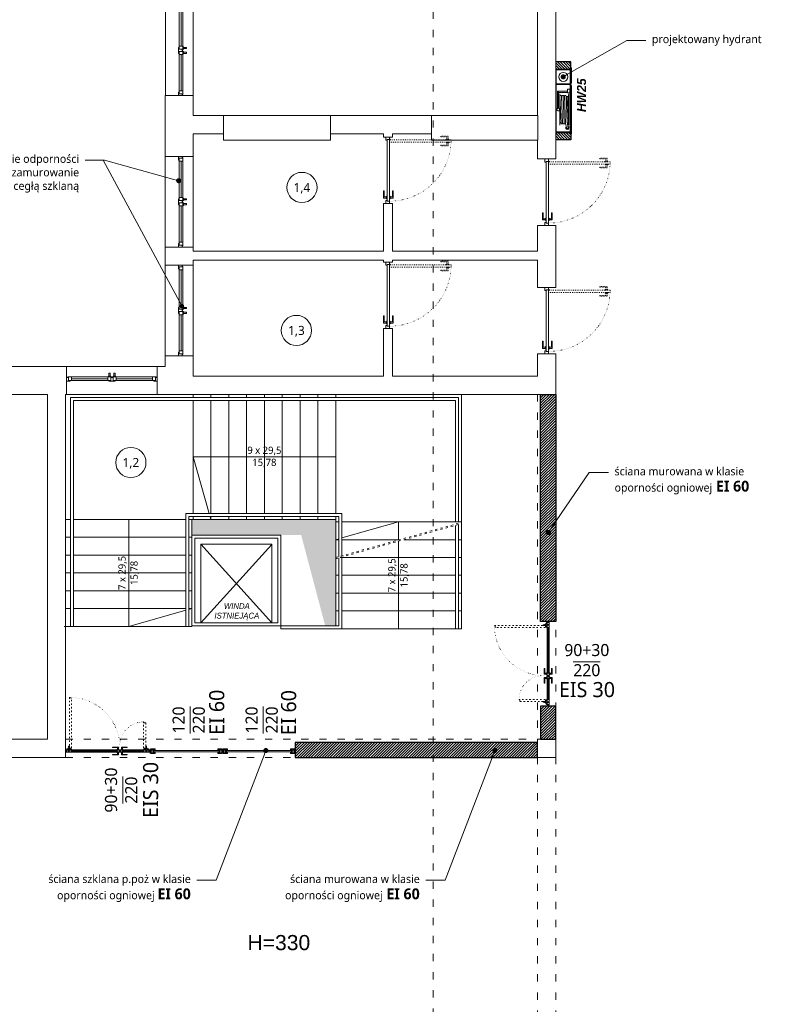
# Model space of a CAD drawing. Header units: millimetres. Extents: x -221 to 149158, y -114258 to 0.
# Tile 113 of 219: x 99001 to 100261, y -65350 to -63720. Entities that reach past the tile are written whole.
import ezdxf
from ezdxf import colors
from ezdxf.entities.mleader import LeaderData, LeaderLine
from ezdxf.enums import TextEntityAlignment as Align
from ezdxf.math import Vec2, Vec3

# ---------------------------------------------------------------- set-up
doc = ezdxf.new("R2010")
doc.units = ezdxf.units.MM
doc.linetypes.add('ACAD_ISO03W100', pattern=[30, 12, -18])
doc.linetypes.add('ACAD_ISO07W100', pattern=[3, 0, -3])
doc.layers.get('0').update_dxf_attribs({"lineweight": 0})
for name, color, linetype, lineweight, true_color in [('A-instalacje.ART', 7, 'Continuous', 30, 0xd60000), ('A-opis.ART', 7, 'Continuous', 0, 0x000000), ('A-przekrycieram.ART', 7, 'Continuous', 0, 0xffffff), ('A-wyposażenie.ART', 7, 'Continuous', 0, 0x000000), ('instalacje_arch', 7, 'Continuous', 30, 0xd60000), ('wypełnienie 2', 7, 'Continuous', 0, 0x363636)]:
    doc.layers.add(name, color=color, linetype=linetype, lineweight=lineweight, true_color=true_color)
for name, color, linetype, lineweight in [('A-stolarka.ART', 250, 'Continuous', 5), ('opis..KF', 250, 'Continuous', 15), ('stolarka_arch', 250, 'Continuous', 5), ('wyp dach..KF', 250, 'Continuous', 0), ('ściana pro..KF', 222, 'Continuous', 30), ('ściany ist..KF', 61, 'Continuous', 5)]:
    doc.layers.add(name, color=color, linetype=linetype, lineweight=lineweight)
doc.styles.add('ARCH', font='segoeuil.ttf')
doc.styles.get("Standard").update_dxf_attribs({"font": 'arial.ttf'})

# ---------------------------------------------------------------- blocks, each defined once
blk = doc.blocks.new('*U985')
at = {"layer": 'stolarka_arch', "lineweight": 0}
blk.add_lwpolyline([(0, 0), (150, 0), (150, -46), (0, -46)], close=True, dxfattribs=at)
at = {"layer": 'stolarka_arch'}
for points in [[(0, -22), (6, -22), (6, -23), (3, -23), (3, -28), (0, -28)], [(3, -23), (8, -23), (8, -29), (2, -29), (2, -28), (3, -28)], [(8, -26), (68, -26), (68, -23), (8, -23)], [(8, -26), (68, -26), (68, -29), (8, -29)], [(73, -23), (68, -23), (68, -29), (74, -29), (74, -28), (73, -28)], [(73, -30), (69, -30), (69, -29), (73, -29)], [(70, -22), (80, -22), (80, -23), (77, -23), (77, -28), (73, -28), (73, -23), (70, -23)], [(72, -35), (70, -35), (70, -30), (72, -30)], [(77, -23), (82, -23), (82, -29), (76, -29), (76, -28), (77, -28)], [(81, -30), (77, -30), (77, -29), (81, -29)], [(80, -35), (78, -35), (78, -30), (80, -30)], [(142, -26), (82, -26), (82, -23), (142, -23)], [(142, -26), (82, -26), (82, -29), (142, -29)], [(147, -23), (142, -23), (142, -29), (148, -29), (148, -28), (147, -28)], [(150, -22), (144, -22), (144, -23), (147, -23), (147, -28), (150, -28)]]:
    blk.add_lwpolyline(points, close=True, dxfattribs=at)
blk = doc.blocks.new('*U650')
at = {"layer": 'stolarka_arch', "linetype": 'ACAD_ISO03W100', "lineweight": 0, "ltscale": 0.1}
for points in [[(3.5, 98), (3.5, 94), (4.5, 94), (4.5, 98)], [(4.5, 102), (4.5, 0), (8.5, 0), (8.5, 102)], [(9.5, 98), (9.5, 94), (8.5, 94), (8.5, 98)], [(3.5, 97), (-1.5, 97), (-1.5, 85), (-0.5, 85), (-0.5, 95), (3.5, 95)], [(9.5, 97), (14.5, 97), (14.5, 85), (13.5, 85), (13.5, 95), (9.5, 95)]]:
    blk.add_lwpolyline(points, close=True, dxfattribs=at)
at = {"layer": 'stolarka_arch'}
for points in [[(5, -4), (5, -6), (0, -6), (0, 0), (4, 0), (4, -4), (5, -4)], [(106, 0), (4, 0), (4, -4), (106, -4)], [(101, 1), (101, 6), (89, 6), (89, 5), (99, 5), (99, 1)], [(102, 1), (98, 1), (98, 0), (102, 0)], [(105, -4), (105, -6), (110, -6), (110, 0), (106, 0), (106, -4), (105, -4)], [(101, -5), (101, -10), (89, -10), (89, -9), (99, -9), (99, -5)], [(102, -5), (98, -5), (98, -4), (102, -4)]]:
    blk.add_lwpolyline(points, close=True, dxfattribs=at)
blk.add_circle((4, 0.5), 0.5, dxfattribs=at)
at = {"layer": 'stolarka_arch', "linetype": 'ACAD_ISO07W100', "lineweight": 0, "ltscale": 0.5}
blk.add_arc((4, 0), 102, 0, 89.6506, dxfattribs=at)
blk = doc.blocks.new('*U1026')
at = {"layer": 'stolarka_arch', "lineweight": 0}
blk.add_lwpolyline([(0, 0), (150, 0), (150, -45.9), (0, -45.9)], close=True, dxfattribs=at)
at = {"layer": 'stolarka_arch'}
for points in [[(0, -22), (6, -22), (6, -23), (3, -23), (3, -28), (0, -28)], [(3, -23), (8, -23), (8, -29), (2, -29), (2, -28), (3, -28)], [(8, -26), (68, -26), (68, -23), (8, -23)], [(8, -26), (68, -26), (68, -29), (8, -29)], [(73, -23), (68, -23), (68, -29), (74, -29), (74, -28), (73, -28)], [(73, -30), (69, -30), (69, -29), (73, -29)], [(70, -22), (80, -22), (80, -23), (77, -23), (77, -28), (73, -28), (73, -23), (70, -23)], [(72, -35), (70, -35), (70, -30), (72, -30)], [(77, -23), (82, -23), (82, -29), (76, -29), (76, -28), (77, -28)], [(81, -30), (77, -30), (77, -29), (81, -29)], [(80, -35), (78, -35), (78, -30), (80, -30)], [(142, -26), (82, -26), (82, -23), (142, -23)], [(142, -26), (82, -26), (82, -29), (142, -29)], [(147, -23), (142, -23), (142, -29), (148, -29), (148, -28), (147, -28)], [(150, -22), (144, -22), (144, -23), (147, -23), (147, -28), (150, -28)]]:
    blk.add_lwpolyline(points, close=True, dxfattribs=at)
blk = doc.blocks.new('nr pom')
at = {"layer": 'opis..KF', "lineweight": 20}
blk.add_circle((0, 0), 25, dxfattribs=at)
at = {"layer": 'opis..KF', "style": 'ARCH'}
blk.add_attdef('00', text='', height=15, dxfattribs=at).set_placement((0, 0), align=Align.MIDDLE_CENTER)
blk = doc.blocks.new('*U1228')
at = {"layer": 'instalacje_arch', "color": 41, "linetype": 'ACAD_ISO03W100', "lineweight": 9, "true_color": 0xf4ee51}
blk.add_line((0, -4093.7), (0, -145), dxfattribs=at)
at = {"layer": 'instalacje_arch', "color": 41, "true_color": 0xf4ee51, "style": 'ARCH'}
for tag, p in [('P1', (0, 0)), ('P2', (0, -4238.7))]:
    blk.add_attdef(tag, text='', height=20, rotation=180, dxfattribs=at).set_placement(p, align=Align.MIDDLE_CENTER)
blk = doc.blocks.new('*U1674')
at = {"layer": 'A-przekrycieram.ART'}
h = blk.add_hatch(color=256, dxfattribs=at)
h.dxf.hatch_style = 1
h.paths.add_polyline_path([(0, 4200), (5940, 4200), (5940, 0), (0, 0)])
h.paths.add_polyline_path([(200, 4100), (5840, 4100), (5840, 100), (200, 100)], flags=16)
blk = doc.blocks.new('_Dot')
at = {"color": 0, "linetype": 'ByBlock', "lineweight": -2}
blk.add_line((-0.5, 0), (-1, 0), dxfattribs=at)
at = {"color": 0, "linetype": 'ByBlock', "const_width": 0.5}
blk.add_lwpolyline([(-0.25, 0, 1), (0.25, 0, 1)], format="xyb", close=True, dxfattribs=at)
blk = doc.blocks.new('*U1668')
at = {"layer": 'A-stolarka.ART'}
for p, q in [((0, -4.5), (0, 0)), ((175, -4.5), (175, 0)), ((106.1, -1.6), (14.1, -1.6)), ((160.9, -1.6), (119.9, -1.6))]:
    blk.add_line(p, q, dxfattribs=at)
at = {"layer": 'A-stolarka.ART', "lineweight": 0}
for p, q in [((105.1, -4.5), (15.1, -4.5)), ((15.3, 0), (104.8, 0)), ((159.9, -4.5), (120.9, -4.5)), ((121.2, 0), (159.7, 0))]:
    blk.add_line(p, q, dxfattribs=at)
at = {"layer": 'A-stolarka.ART', "color": 250, "linetype": 'ACAD_ISO03W100', "lineweight": 0, "ltscale": 0.25, "true_color": 0x323232}
for points in [[(12.5, 107.8), (11.7, 107.8), (11.7, 108.7), (11.5, 108.7), (11.5, 108.3), (8.2, 108.3), (8.2, 108.8), (8.5, 108.8), (8.5, 109), (8.2, 109), (8.2, 109.6), (8.5, 109.6), (8.5, 109.8), (8, 109.8), (8, 1.9), (8.5, 1.9), (8.5, 2.1), (8.2, 2.1), (8.2, 2.8), (8.5, 2.8), (8.5, 3), (8.2, 3), (8.2, 3.5), (11.5, 3.5), (11.5, 3.1), (11.7, 3.1), (11.7, 4), (12.5, 4)], [(167, 56.3), (167, 1.9), (166.5, 1.9), (166.5, 2.1), (166.8, 2.1), (166.8, 2.8), (166.5, 2.8), (166.5, 3), (166.8, 3), (166.8, 3.5), (163.5, 3.5), (163.5, 3.1), (163.3, 3.1), (163.3, 4), (162.5, 4), (162.5, 58.4), (163, 58.4), (163, 58.2), (162.7, 58.2), (162.7, 57.6), (163, 57.6), (163, 57.4), (162.7, 57.4), (162.7, 56.8), (166, 56.8), (166, 57.2), (166.2, 57.2), (166.2, 56.3)]]:
    blk.add_lwpolyline(points, close=True, dxfattribs=at)
at = {"layer": 'A-stolarka.ART'}
for points in [[(6.5, -0.8), (5.6, -0.8), (5.6, 0), (1, 0), (1, -0.2), (1.5, -0.2), (1.5, -2), (1, -2), (1, -2.6), (1.5, -2.6), (1.5, -4.3), (1, -4.3), (1, -4.5), (7.6, -4.5), (7.6, -4), (7.4, -4), (7.4, -4.3), (6.8, -4.3), (6.8, -4), (6.6, -4), (6.6, -4.3), (6.1, -4.3), (6.1, -1), (6.5, -1)], [(15.3, 0), (6, 0), (6, -0.5), (6.2, -0.5), (6.2, -0.2), (6.8, -0.2), (6.8, -0.5), (7.1, -0.5), (7.1, -0.2), (7.6, -0.2), (7.6, -3.5), (7.2, -3.5), (7.2, -3.7), (8.1, -3.7), (8.1, -4.5), (13.2, -4.5), (13.2, -4.3), (12.8, -4.3), (12.8, -2.6), (13.2, -2.6), (13.2, -2), (12.8, -2), (12.8, -0.2), (14.3, -0.2), (14.3, -0.5), (14.5, -0.5), (14.5, -0.2), (15.1, -0.2), (15.1, -0.5), (15.3, -0.5)], [(104.8, 0), (114.1, 0), (114.1, -0.5), (113.9, -0.5), (113.9, -0.2), (113.3, -0.2), (113.3, -0.5), (113.1, -0.5), (113.1, -0.2), (112.5, -0.2), (112.5, -3.5), (112.9, -3.5), (112.9, -3.7), (112, -3.7), (112, -4.5), (106.9, -4.5), (106.9, -4.3), (107.4, -4.3), (107.4, -2.6), (106.9, -2.6), (106.9, -2), (107.4, -2), (107.4, -0.2), (105.8, -0.2), (105.8, -0.5), (105.6, -0.5), (105.6, -0.2), (105, -0.2), (105, -0.5), (104.8, -0.5)], [(121.2, 0), (121.2, -0.5), (121, -0.5), (121, -0.2), (120.4, -0.2), (120.4, -0.5), (120.2, -0.5), (120.2, -0.2), (118.6, -0.2), (118.6, -2), (119.1, -2), (119.1, -2.6), (118.6, -2.6), (118.6, -4.3), (119.1, -4.3), (119.1, -4.5), (112.5, -4.5), (112.5, -4), (112.7, -4), (112.7, -4.3), (113.3, -4.3), (113.3, -4), (113.5, -4), (113.5, -4.3), (114.1, -4.3), (114.1, -1), (113.7, -1), (113.7, -0.8), (114.6, -0.8), (114.6, 0)], [(159.7, 0), (168.9, 0), (168.9, -0.5), (168.8, -0.5), (168.8, -0.2), (168.1, -0.2), (168.1, -0.5), (167.9, -0.5), (167.9, -0.2), (167.4, -0.2), (167.4, -3.5), (167.8, -3.5), (167.8, -3.7), (166.9, -3.7), (166.9, -4.5), (161.8, -4.5), (161.8, -4.3), (162.2, -4.3), (162.2, -2.6), (161.8, -2.6), (161.8, -2), (162.2, -2), (162.2, -0.2), (160.7, -0.2), (160.7, -0.5), (160.5, -0.5), (160.5, -0.2), (159.9, -0.2), (159.9, -0.5), (159.7, -0.5)], [(168.5, -0.8), (169.4, -0.8), (169.4, 0), (174, 0), (174, -0.2), (173.5, -0.2), (173.5, -2), (174, -2), (174, -2.6), (173.5, -2.6), (173.5, -4.3), (174, -4.3), (174, -4.5), (167.4, -4.5), (167.4, -4), (167.6, -4), (167.6, -4.3), (168.1, -4.3), (168.1, -4), (168.4, -4), (168.4, -4.3), (168.9, -4.3), (168.9, -1), (168.5, -1)], [(5.9, -1), (5.4, -1), (5.4, -0.2), (1.7, -0.2), (1.7, -2.2), (1.2, -2.2), (1.2, -2.4), (1.7, -2.4), (1.7, -4.3), (5.9, -4.3)], [(12.6, -0.2), (7.8, -0.2), (7.8, -3.5), (8.3, -3.5), (8.3, -4.3), (12.6, -4.3), (12.6, -2.4), (13.1, -2.4), (13.1, -2.2), (12.6, -2.2)], [(13, -4.3), (13.2, -4.3), (13.2, -4.5), (15.1, -4.5), (15.1, -2.6), (13, -2.6), (13, -2.8), (14.9, -2.8), (14.9, -4.3), (13.4, -4.3), (13.4, -4.1), (13, -4.1)], [(106.1, -0.8), (14.1, -0.8), (14.1, -2.3), (106.1, -2.3)], [(107.1, -4.3), (106.9, -4.3), (106.9, -4.5), (105.1, -4.5), (105.1, -2.6), (107.1, -2.6), (107.1, -2.8), (105.3, -2.8), (105.3, -4.3), (106.7, -4.3), (106.7, -4.1), (107.1, -4.1)], [(107.6, -0.2), (112.3, -0.2), (112.3, -3.5), (111.8, -3.5), (111.8, -4.3), (107.6, -4.3), (107.6, -2.4), (107.1, -2.4), (107.1, -2.2), (107.6, -2.2)], [(114.3, -1), (114.8, -1), (114.8, -0.2), (118.4, -0.2), (118.4, -2.2), (118.9, -2.2), (118.9, -2.4), (118.4, -2.4), (118.4, -4.3), (114.3, -4.3)], [(118.9, -4.3), (119.1, -4.3), (119.1, -4.5), (120.9, -4.5), (120.9, -2.6), (118.9, -2.6), (118.9, -2.8), (120.8, -2.8), (120.8, -4.3), (119.3, -4.3), (119.3, -4.1), (118.9, -4.1)], [(160.9, -0.8), (119.9, -0.8), (119.9, -2.3), (160.9, -2.3)], [(162, -4.3), (161.8, -4.3), (161.8, -4.5), (159.9, -4.5), (159.9, -2.6), (162, -2.6), (162, -2.8), (160.1, -2.8), (160.1, -4.3), (161.6, -4.3), (161.6, -4.1), (162, -4.1)], [(162.4, -0.2), (167.2, -0.2), (167.2, -3.5), (166.7, -3.5), (166.7, -4.3), (162.4, -4.3), (162.4, -2.4), (161.9, -2.4), (161.9, -2.2), (162.4, -2.2)], [(169.1, -1), (169.6, -1), (169.6, -0.2), (173.3, -0.2), (173.3, -2.2), (173.8, -2.2), (173.8, -2.4), (173.3, -2.4), (173.3, -4.3), (169.1, -4.3)]]:
    blk.add_lwpolyline(points, close=True, dxfattribs=at)
at = {"layer": 'A-stolarka.ART', "lineweight": 0}
for points in [[(5.9, 0.5), (5.1, 0.5, 0.43839), (4.8, 0.3), (4.8, 0), (2.3, 0), (2.3, 0.9, -0.320305), (3, 1.9), (4.6, 2.5)], [(7.5, 2.5), (11.2, 1.8, -0.364335), (12, 0.8), (12, 0), (8.5, 0), (8.5, 0.4, 0.43839), (8.3, 0.6), (6.2, 0.5)], [(167.5, 2.5), (163.8, 1.8, 0.364335), (163, 0.8), (163, 0), (166.5, 0), (166.5, 0.4, -0.43839), (166.7, 0.6), (168.8, 0.5)], [(169.1, 0.5), (169.9, 0.5, -0.43839), (170.2, 0.3), (170.2, 0), (172.7, 0), (172.7, 0.9, 0.320305), (172, 1.9), (170.4, 2.5)]]:
    blk.add_lwpolyline(points, format="xyb", dxfattribs=at)
at = {"layer": 'A-stolarka.ART', "color": 250, "linetype": 'ACAD_ISO03W100', "lineweight": 0, "ltscale": 0.25, "true_color": 0x323232}
for points in [[(5.5, 3.4), (6.2, 7.1, -0.364335), (7.2, 7.9), (8, 7.9), (8, 4.4), (7.6, 4.4, 0.43839), (7.4, 4.2), (7.5, 2.1)], [(169.5, 3.4), (168.8, 7.1, 0.364335), (167.8, 7.9), (167, 7.9), (167, 4.4), (167.4, 4.4, -0.43839), (167.6, 4.2), (167.5, 2.1)]]:
    blk.add_lwpolyline(points, format="xyb", dxfattribs=at)
at = {"layer": 'A-stolarka.ART', "lineweight": 0}
for points in [[(110, 1), (110, 6), (98, 6), (98, 5), (108, 5), (108, 1)], [(111, 1), (107, 1), (107, 0), (111, 0)], [(115.6, 1), (119.6, 1), (119.6, 0), (115.6, 0)], [(116.6, 1), (116.6, 6), (128.6, 6), (128.6, 5), (118.6, 5), (118.6, 1)], [(110, -5.5), (110, -10.5), (98, -10.5), (98, -9.5), (108, -9.5), (108, -5.5)], [(111, -5.5), (107, -5.5), (107, -4.5), (111, -4.5)], [(115.6, -5.5), (119.6, -5.5), (119.6, -4.5), (115.6, -4.5)], [(116.6, -5.5), (116.6, -10.5), (128.6, -10.5), (128.6, -9.5), (118.6, -9.5), (118.6, -5.5)]]:
    blk.add_lwpolyline(points, close=True, dxfattribs=at)
for centre in [(6, 1.9), (168.9, 1.9)]:
    blk.add_circle(centre, 1.5, dxfattribs=at)
at = {"layer": 'A-stolarka.ART', "color": 250, "linetype": 'ACAD_ISO07W100', "lineweight": 0, "true_color": 0x323232}
for centre, radius, start, end in [((8, 4.5), 105.3, 0, 90), ((162.5, 9.2), 49.2, 90, 180)]:
    blk.add_arc(centre, radius, start, end, dxfattribs=at)
blk = doc.blocks.new('*U1669')
at = {"layer": 'A-stolarka.ART'}
for p, q in [((0, 0), (0, 8)), ((120, 0), (120, 8))]:
    blk.add_line(p, q, dxfattribs=at)
for points in [[(1.7, 5.5), (1.7, 5.7), (4.8, 5.7), (4.8, 5.5), (5, 5.5), (5, 5.7), (5.5, 5.7), (5.5, 5.9), (5, 5.9), (5, 7.8), (5.5, 7.8), (5.5, 8), (1, 8), (1, 7.8), (1.5, 7.8), (1.5, 5.9), (1, 5.9), (1, 5.7), (1.5, 5.7), (1.5, 5.5)], [(1.7, 2.5), (1.7, 2.3), (4.8, 2.3), (4.8, 2.5), (5, 2.5), (5, 2.3), (5.5, 2.3), (5.5, 2.1), (5, 2.1), (5, 0.2), (5.5, 0.2), (5.5, 0), (1, 0), (1, 0.2), (1.5, 0.2), (1.5, 2.1), (1, 2.1), (1, 2.3), (1.5, 2.3), (1.5, 2.5)], [(1.9, 5.7), (1.9, 5.3), (1.7, 5.3), (1.7, 2.7), (1.9, 2.7), (1.9, 2.3), (1.7, 2.3), (1.7, 2.5), (1.5, 2.5), (1.5, 5.5), (1.7, 5.5), (1.7, 5.7)], [(1.7, 5.9), (4.8, 5.9), (4.8, 7.8), (1.7, 7.8)], [(1.7, 2.1), (4.8, 2.1), (4.8, 0.2), (1.7, 0.2)], [(4.6, 5.7), (4.6, 5.3), (4.8, 5.3), (4.8, 2.7), (4.6, 2.7), (4.6, 2.3), (4.8, 2.3), (4.8, 2.5), (5, 2.5), (5, 5.5), (4.8, 5.5), (4.8, 5.7)], [(5, 6.1), (5, 5.9), (7, 5.9), (7, 5.5), (8, 5.5), (8, 8), (5.5, 8), (5.5, 7.7), (5, 7.7), (5, 7.5), (5.7, 7.5), (5.7, 7.8), (7.8, 7.8), (7.8, 5.7), (7.2, 5.7), (7.2, 6.1)], [(5, 1.9), (5, 2.1), (7, 2.1), (7, 2.5), (8, 2.5), (8, 0), (5.5, 0), (5.5, 0.3), (5, 0.3), (5, 0.5), (5.7, 0.5), (5.7, 0.2), (7.8, 0.2), (7.8, 2.3), (7.2, 2.3), (7.2, 1.9)], [(6, 5), (114, 5), (114, 3), (6, 3)], [(115, 6.1), (115, 5.9), (113, 5.9), (113, 5.5), (112, 5.5), (112, 8), (114.5, 8), (114.5, 7.7), (115, 7.7), (115, 7.5), (114.3, 7.5), (114.3, 7.8), (112.2, 7.8), (112.2, 5.7), (112.8, 5.7), (112.8, 6.1)], [(115, 1.9), (115, 2.1), (113, 2.1), (113, 2.5), (112, 2.5), (112, 0), (114.5, 0), (114.5, 0.3), (115, 0.3), (115, 0.5), (114.3, 0.5), (114.3, 0.2), (112.2, 0.2), (112.2, 2.3), (112.8, 2.3), (112.8, 1.9)], [(118.3, 5.5), (118.3, 5.7), (115.2, 5.7), (115.2, 5.5), (115, 5.5), (115, 5.7), (114.5, 5.7), (114.5, 5.9), (115, 5.9), (115, 7.8), (114.5, 7.8), (114.5, 8), (119, 8), (119, 7.8), (118.5, 7.8), (118.5, 5.9), (119, 5.9), (119, 5.7), (118.5, 5.7), (118.5, 5.5)], [(118.3, 2.5), (118.3, 2.3), (115.2, 2.3), (115.2, 2.5), (115, 2.5), (115, 2.3), (114.5, 2.3), (114.5, 2.1), (115, 2.1), (115, 0.2), (114.5, 0.2), (114.5, 0), (119, 0), (119, 0.2), (118.5, 0.2), (118.5, 2.1), (119, 2.1), (119, 2.3), (118.5, 2.3), (118.5, 2.5)], [(115.4, 5.7), (115.4, 5.3), (115.2, 5.3), (115.2, 2.7), (115.4, 2.7), (115.4, 2.3), (115.2, 2.3), (115.2, 2.5), (115, 2.5), (115, 5.5), (115.2, 5.5), (115.2, 5.7)], [(118.3, 5.9), (115.2, 5.9), (115.2, 7.8), (118.3, 7.8)], [(118.3, 2.1), (115.2, 2.1), (115.2, 0.2), (118.3, 0.2)], [(118.1, 5.7), (118.1, 5.3), (118.3, 5.3), (118.3, 2.7), (118.1, 2.7), (118.1, 2.3), (118.3, 2.3), (118.3, 2.5), (118.5, 2.5), (118.5, 5.5), (118.3, 5.5), (118.3, 5.7)]]:
    blk.add_lwpolyline(points, close=True, dxfattribs=at)
blk = doc.blocks.new('*U1701')
at = {"layer": 'A-wyposażenie.ART'}
h = blk.add_hatch(color=160, dxfattribs=at)
h.dxf.hatch_style = 1
h.paths.add_polyline_path([(107, 0), (27, 0), (27, 1), (107, 1)])
h.paths.add_polyline_path([(-2, 0), (23, 0), (23, 1), (-2, 1)])
h.paths.add_polyline_path([(25.5, -24), (104, -24), (104, -1), (25.5, -1)], flags=16)
h.paths.add_polyline_path([(24.5, -1), (1, -1), (1, -24), (24.5, -24)], flags=16)
h.paths.add_polyline_path([(0, -25), (105, -25), (105, 0), (0, 0)])
at = {"layer": 'A-wyposażenie.ART', "color": 160}
for p, q in [((39.5, -1.5), (33.2, -1.5)), ((33.2, -1.5), (33.2, -5.5)), ((39.5, -5.5), (33.2, -5.5)), ((36.5, -22.1), (36.5, -5.5)), ((36.5, -22.1), (36.5, -5.5)), ((38.5, -20.1), (38.5, -5.5)), ((39.5, -1.5), (39.5, -5.5)), ((41.9, -3.6), (41.1, -3.1)), ((92.9, -3.1), (41.1, -3.1)), ((88.4, -3.6), (42, -3.6)), ((87.5, -6.2), (44.7, -7.9)), ((89.3, -8.6), (44.7, -10.4)), ((89.3, -11.1), (44.7, -12.9)), ((89.3, -13.6), (44.7, -15.4)), ((89.4, -16.1), (44.7, -17.9)), ((87.5, -3.6), (46.4, -6.1)), ((76.2, -3.6), (92, -3.6)), ((97.2, -4.4), (87.7, -6.2)), ((97.2, -6.9), (89.3, -8.6)), ((92.1, -3.6), (92.9, -3.1)), ((36.5, -22.1), (38.5, -20.1)), ((36.5, -22.1), (65, -22.1)), ((38.5, -20.1), (65, -20.1)), ((41.9, -18), (41.1, -18.4)), ((41.1, -18.4), (92.9, -18.4)), ((67, -17.9), (42, -17.9)), ((65, -18.5), (67, -18.5)), ((65, -18.5), (67, -18.5)), ((65, -18.9), (65, -20)), ((65, -20), (65, -20)), ((67, -17.9), (92, -17.9)), ((69, -18.5), (67, -18.5)), ((68.6, -18.5), (69, -18.5)), ((69, -18.9), (69, -20)), ((92.1, -18), (92.9, -18.4))]:
    blk.add_line(p, q, dxfattribs=at)
for points in [[(-2, 0), (23, 0), (23, 1), (-2, 1)], [(0, -25), (105, -25), (105, 0), (0, 0)], [(107, 0), (27, 0), (27, 1), (107, 1)], [(24.5, -1), (1, -1), (1, -24), (24.5, -24)], [(25.5, -24), (104, -24), (104, -1), (25.5, -1)]]:
    blk.add_lwpolyline(points, close=True, dxfattribs=at)
blk.add_circle((12.8, -12.5), 7.5, dxfattribs=at)
for centre, radius, start, end in [((42, -3.3), 0.3, 240, 270), ((44.7, -9.2), 1.25, 90, 270), ((44.7, -11.7), 1.25, 90, 270), ((44.7, -14.2), 1.25, 90, 270), ((44.7, -16.7), 1.25, 90, 270), ((46.4, -4.9), 1.25, 90, 270), ((46.4, -7.4), 1.25, 90, 204.8611), ((87.4, -4.9), 1.29, 271.7747, 88.3577), ((87.6, -16.6), 1.25, 270, 23.103), ((89.3, -9.9), 1.25, 270, 90), ((89.3, -12.4), 1.25, 270, 90), ((89.3, -14.9), 1.25, 270, 90), ((92, -3.3), 0.3, 270, 300), ((97.2, -5.7), 2.7, 221.3769, 160.9252), ((97.2, -5.7), 1.25, 270, 110.7696), ((42, -18.2), 0.3, 90, 120), ((67, -21.1), 2.25, 150.1519, 29.8481), ((65, -18.6), 0.16, 90, 247.3402), ((64.9, -18.9), 0.1, 0, 67.3402), ((69, -18.6), 0.16, 292.6598, 90), ((69.1, -18.9), 0.1, 112.6598, 180), ((92, -18.2), 0.3, 60, 90)]:
    blk.add_arc(centre, radius, start, end, dxfattribs=at)

msp = doc.modelspace()

# ---------------------------------------------------------------- hatches: boundary and pattern name
at = {"layer": 'wyp dach..KF', "lineweight": 5, "true_color": 0xc8c8c8}
h = msp.add_hatch(color=9, dxfattribs=at)
h.dxf.hatch_style = 1
h.paths.add_polyline_path([(99285.87, -64546.99), (99523.87, -64546.99), (99523.87, -64722.99), (99506.55, -64722.99), (99466.82, -64572.99), (99285.99, -64572.99), (99285.99, -64546.99)])
at = {"layer": 'wypełnienie 2', "linetype": 'ByBlock'}
h = msp.add_hatch(dxfattribs=at)
h.set_pattern_fill('ANSI31', color=256, angle=90)
h.set_pattern_definition([(135, (34946.9593, -162254.62), (-2.24506403, -2.24506403), [])])
h.paths.add_polyline_path([(99887.95, -63789.49), (99887.95, -63801.49), (99912.95, -63801.49), (99912.95, -63789.49)])
h.paths.add_polyline_path([(99887.95, -63906.49), (99887.95, -63918.49), (99912.95, -63918.49), (99912.95, -63906.49)])
h = msp.add_hatch(dxfattribs=at)
h.set_pattern_fill('ANSI31', color=256)
h.paths.add_polyline_path([(99887.95, -64339.99), (99862.95, -64339.99), (99862.95, -64715.99), (99887.95, -64715.99)])
h.paths.add_polyline_path([(99887.95, -64855.99), (99862.95, -64855.99), (99862.95, -64910.99), (99887.95, -64910.99)])
h = msp.add_hatch(dxfattribs=at)
h.set_pattern_fill('ANSI31', color=256)
h.paths.add_polyline_path([(99456.82, -64940.99), (99857.95, -64940.99), (99857.95, -64915.99), (99456.82, -64915.99)])

# ---------------------------------------------------------------- linework, layer by layer
for p, q in [((99731.95, -64727.99), (99731.95, -64339.99)), ((99275.87, -64546.99), (99275.87, -64723.99)), ((99280.87, -64723.99), (99280.87, -64546.99)), ((99300.99, -64588.1), (99417.99, -64717.89)), ((99300.99, -64717.89), (99417.99, -64588.3)), ((99432.99, -64722.99), (99528.87, -64722.99)), ((99432.99, -64722.99), (99432.99, -64727.99)), ((99432.99, -64727.99), (99528.87, -64727.99))]:
    msp.add_line(p, q)
at = {"linetype": 'ACAD_ISO03W100'}
for p, q in [((99857.95, -64339.99), (99857.95, -65461.99)), ((99887.95, -64339.99), (99887.95, -65461.99)), ((99076.95, -64910.99), (99856.95, -64910.99)), ((99076.95, -64940.99), (99856.95, -64940.99))]:
    msp.add_line(p, q, dxfattribs=at)
at = {"linetype": 'ACAD_ISO03W100', "ltscale": 0.3}
for p, q in [((99523.87, -64609.99), (99731.95, -64551.99)), ((99523.87, -64611.99), (99731.95, -64553.99))]:
    msp.add_line(p, q, dxfattribs=at)
for points in [[(99721.95, -64550.99), (99726.95, -64550.99), (99726.95, -64344.99), (99084.87, -64344.99), (99084.87, -64723.99), (99089.87, -64723.99), (99089.87, -64349.99), (99721.95, -64349.99), (99721.95, -64550.99)], [(99084.87, -64546.99), (99076.95, -64546.99)], [(99275.87, -64546.99), (99089.87, -64546.99)], [(99181.37, -64546.99), (99181.37, -64723.99), (99275.87, -64697.32)], [(99287.87, -64546.99), (99280.87, -64546.99)], [(99285.87, -64723.99), (99285.87, -64546.99)], [(99523.87, -64546.99), (99287.87, -64546.99)], [(99523.87, -64546.99), (99523.87, -64550.99)], [(99523.87, -64550.99), (99523.87, -64722.99)], [(99721.95, -64556.78), (99721.95, -64727.99)], [(99726.95, -64555.39), (99726.95, -64727.99)], [(99084.87, -64576.49), (99076.95, -64576.49)], [(99275.87, -64576.49), (99089.87, -64576.49)], [(99285.87, -64576.49), (99280.87, -64576.49)], [(99285.99, -64722.99), (99432.99, -64722.99), (99432.99, -64572.99), (99285.99, -64572.99), (99285.99, -64722.99)], [(99285.99, -64722.99), (99432.99, -64722.99), (99432.99, -64572.99), (99285.99, -64572.99), (99285.99, -64722.99)], [(99290.99, -64717.89), (99290.99, -64578.1), (99427.99, -64578.1), (99427.99, -64717.89)], [(99636.88, -64580.49), (99721.95, -64580.49)], [(99726.95, -64580.49), (99731.95, -64580.49)], [(99300.99, -64717.89), (99300.99, -64588.1), (99417.99, -64588.1), (99417.99, -64717.89)], [(99627.91, -64727.99), (99627.91, -64582.99)], [(99084.87, -64605.99), (99076.95, -64605.99)], [(99275.87, -64605.99), (99089.87, -64605.99)], [(99285.87, -64605.99), (99280.87, -64605.99)], [(99528.87, -64722.99), (99528.87, -64610.6)], [(99531.05, -64609.99), (99721.95, -64609.99)], [(99533.87, -64727.99), (99533.87, -64609.21)], [(99726.95, -64609.99), (99731.95, -64609.99)], [(99084.87, -64635.49), (99076.95, -64635.49)], [(99275.87, -64635.49), (99089.87, -64635.49)], [(99285.87, -64635.49), (99280.87, -64635.49)], [(99523.87, -64639.49), (99528.87, -64639.49)], [(99533.87, -64639.49), (99721.95, -64639.49)], [(99726.95, -64639.49), (99731.95, -64639.49)], [(99084.87, -64664.99), (99076.95, -64664.99)], [(99275.87, -64664.99), (99089.87, -64664.99)], [(99285.87, -64664.99), (99280.87, -64664.99)], [(99523.87, -64668.99), (99528.87, -64668.99)], [(99533.87, -64668.99), (99721.95, -64668.99)], [(99726.95, -64668.99), (99731.95, -64668.99)], [(99084.87, -64694.49), (99076.95, -64694.49)], [(99275.87, -64694.49), (99089.87, -64694.49)], [(99285.87, -64694.49), (99280.87, -64694.49)], [(99280.87, -64695.91), (99285.87, -64694.49)], [(99523.87, -64698.49), (99528.87, -64698.49)], [(99533.87, -64698.49), (99721.95, -64698.49)], [(99726.95, -64698.49), (99731.95, -64698.49)], [(99285.87, -64723.99), (99074.87, -64723.99)], [(99523.87, -64727.99), (99731.95, -64727.99)]]:
    msp.add_lwpolyline(points)
at = {"color": 252, "true_color": 0x919191}
for points in [[(99287.87, -64344.99), (99287.87, -64339.99)], [(99287.87, -64536.99), (99287.87, -64349.99)], [(99317.37, -64344.99), (99317.37, -64339.99)], [(99317.37, -64536.99), (99317.37, -64349.99)], [(99346.87, -64344.99), (99346.87, -64339.99)], [(99346.87, -64536.99), (99346.87, -64349.99)], [(99376.37, -64344.99), (99376.37, -64339.99)], [(99376.37, -64536.99), (99376.37, -64349.99)], [(99405.87, -64344.99), (99405.87, -64339.99)], [(99405.87, -64536.99), (99405.87, -64349.99)], [(99435.37, -64344.99), (99435.37, -64339.99)], [(99435.37, -64536.99), (99435.37, -64349.99)], [(99464.87, -64344.99), (99464.87, -64339.99)], [(99464.87, -64536.99), (99464.87, -64349.99)], [(99494.37, -64344.99), (99494.37, -64339.99)], [(99494.37, -64536.99), (99494.37, -64349.99)], [(99523.87, -64344.99), (99523.87, -64339.99)], [(99523.87, -64536.99), (99523.87, -64349.99)], [(99523.87, -64443.49), (99287.87, -64443.49), (99314.52, -64536.99)], [(99533.87, -64607.21), (99533.87, -64536.99), (99275.87, -64536.99), (99275.87, -64723.99)], [(99528.87, -64608.6), (99528.87, -64541.99), (99280.87, -64541.99), (99280.87, -64723.99)], [(99287.87, -64546.99), (99287.87, -64541.99)], [(99315.95, -64541.99), (99317.37, -64546.99)], [(99317.37, -64546.99), (99317.37, -64541.99)], [(99346.87, -64546.99), (99346.87, -64541.99)], [(99376.37, -64546.99), (99376.37, -64541.99)], [(99405.87, -64546.99), (99405.87, -64541.99)], [(99435.37, -64546.99), (99435.37, -64541.99)], [(99464.87, -64546.99), (99464.87, -64541.99)], [(99494.37, -64546.99), (99494.37, -64541.99)], [(99523.87, -64546.99), (99523.87, -64541.99)]]:
    msp.add_lwpolyline(points, dxfattribs=at)
at = {"color": 253, "true_color": 0xa6a6a6}
for points in [[(99523.87, -64550.99), (99528.87, -64550.99)], [(99533.87, -64550.99), (99731.95, -64550.99)], [(99627.91, -64580.99), (99627.91, -64550.99), (99533.87, -64577.66)], [(99528.87, -64579.08), (99523.87, -64580.49)], [(99523.87, -64580.49), (99528.87, -64580.49)], [(99533.87, -64580.49), (99629.71, -64580.49)]]:
    msp.add_lwpolyline(points, dxfattribs=at)
msp.add_lwpolyline([(99290.99, -64717.99), (99427.99, -64717.99), (99427.99, -64577.99), (99290.99, -64577.99)], close=True)
at = {"layer": 'A-stolarka.ART'}
for points in [[(99873.67, -64854.92), (99877.21, -64854.92), (99877.23, -64855.99), (99873.68, -64855.99)], [(99215.88, -64932.08), (99216.95, -64932.08), (99216.95, -64928.51), (99215.88, -64928.51)]]:
    msp.add_lwpolyline(points, close=True, dxfattribs=at)
at = {"layer": 'ściana pro..KF', "linetype": 'ByBlock'}
for points in [[(99887.95, -63801.49), (99912.95, -63801.49), (99912.95, -63789.49), (99887.95, -63789.49)], [(99887.95, -63906.49), (99912.95, -63906.49), (99912.95, -63918.49), (99887.95, -63918.49)], [(99887.95, -64339.99), (99887.95, -64715.99), (99862.95, -64715.99), (99862.95, -64339.99), (99887.95, -64339.99)]]:
    msp.add_lwpolyline(points, dxfattribs=at)
for points in [[(99862.95, -64910.99), (99887.95, -64910.99), (99887.95, -64855.99), (99862.95, -64855.99)], [(99456.82, -64940.99), (99857.95, -64940.99), (99857.95, -64915.99), (99456.82, -64915.99)]]:
    msp.add_lwpolyline(points, close=True, dxfattribs=at)
at = {"layer": 'ściany ist..KF', "linetype": 'ByBlock'}
msp.add_line((99288.01, -63878.49), (99858.45, -63878.49), dxfattribs=at)
for points in [[(99241.95, -63845.4), (99287.95, -63845.4), (99288.01, -63878.49), (99858.45, -63878.49), (99857.95, -63878.49), (99857.95, -63155.78)], [(99887.95, -63463.99), (99887.95, -63950.23), (99857.95, -63950.23), (99857.95, -63918.99), (99682.45, -63918.99), (99682.45, -63908.49), (99617.95, -63908.49), (99617.95, -63913.99), (99602.95, -63913.99), (99602.95, -63908.49), (99515.45, -63908.49), (99515.45, -63918.99), (99338.45, -63918.99), (99338.45, -63908.49), (99287.95, -63908.49), (99287.95, -63945.99), (99241.95, -63945.99), (99241.95, -63845.4)], [(99515.45, -63908.49), (99602.95, -63908.49), (99602.95, -63913.99), (99617.95, -63913.99), (99617.95, -63908.49), (99682.45, -63908.49)], [(99241.95, -64095.99), (99241.95, -64125.99), (99287.95, -64125.99), (99287.95, -64117.99), (99602.95, -64117.99), (99602.95, -64120.99), (99617.95, -64120.99), (99617.95, -64117.99), (99857.95, -64117.99), (99857.95, -64162.9), (99887.95, -64162.9), (99887.95, -64060.23), (99857.95, -64060.23), (99857.95, -64102.99), (99617.95, -64102.99), (99617.95, -64023.99), (99602.95, -64023.99), (99602.95, -64102.99), (99287.95, -64102.99), (99287.95, -64095.99), (99241.95, -64095.99)], [(99228.74, -64339.99), (99887.95, -64339.99), (99887.95, -64272.9), (99857.95, -64272.9), (99857.95, -64309.99), (99617.95, -64309.99), (99617.95, -64230.94), (99602.95, -64230.94), (99602.95, -64309.99), (99287.95, -64309.99), (99287.95, -64275.99), (99241.95, -64275.99), (99241.95, -64293.99), (99228.74, -64293.99), (99228.74, -64339.99)], [(99602.95, -64230.94), (99602.95, -64309.99)], [(99602.95, -64230.94), (99617.95, -64230.94)], [(99617.95, -64230.94), (99617.95, -64309.99)], [(98758.45, -64940.99), (99076.95, -64940.99), (99076.95, -64339.99), (99078.74, -64339.99), (99078.74, -64293.99), (98982.47, -64293.99), (98982.47, -64339.99), (99046.81, -64339.99), (99046.81, -64910.99), (98758.45, -64910.99), (98758.45, -64940.99)], [(99857.95, -64309.99), (99617.95, -64309.99)]]:
    msp.add_lwpolyline(points, dxfattribs=at)
for points in [[(99338.45, -63878.49), (99515.45, -63878.49), (99515.45, -63918.99), (99338.45, -63918.99)], [(99682.45, -63918.99), (99858.45, -63918.99), (99858.45, -63878.49), (99682.45, -63878.49)], [(99857.95, -64940.99), (99887.95, -64940.99), (99887.95, -64910.99), (99857.95, -64910.99)]]:
    msp.add_lwpolyline(points, close=True, dxfattribs=at)

# ---------------------------------------------------------------- block references
at = {"xscale": 2, "yscale": 2, "zscale": 2}
msp.add_blockref('*U1674', (93336.03, -67503.22), dxfattribs=at)
at = {"layer": 'A-instalacje.ART', "rotation": 270}
msp.add_blockref('*U1701', (99912.95, -63801.49), dxfattribs=at)
at = {"layer": 'A-stolarka.ART', "xscale": -0.7938810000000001, "yscale": 0.7938810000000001, "zscale": 0.7938810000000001, "rotation": 90}
msp.add_blockref('*U1668', (99873.67, -64715.99), dxfattribs=at)
at = {"layer": 'A-stolarka.ART', "xscale": 0.7938810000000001, "yscale": 0.7938810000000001, "zscale": 0.7938810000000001}
msp.add_blockref('*U1668', (99076.95, -64928.51), dxfattribs=at)
at = {"layer": 'A-stolarka.ART', "rotation": 180}
msp.add_blockref('*U1669', (99336.95, -64926.5), dxfattribs=at)
at = {"layer": 'A-stolarka.ART', "xscale": -1, "rotation": 180}
msp.add_blockref('*U1669', (99336.95, -64926.5), dxfattribs=at)
at = {"layer": 'instalacje_arch'}
msp.add_blockref('*U1228', (99685.31, -62534.67), dxfattribs=at)
at = {"layer": 'opis..KF', "color": 30}
for p, values in [((99468.02, -63997.36), {'00': '1,4'}), ((99458.91, -64234.09), {'00': '1,3'}), ((99184.99, -64452.73), {'00': '1,2'})]:
    msp.add_blockref('nr pom', p, dxfattribs=at).add_auto_attribs(values)
at = {"layer": 'stolarka_arch', "xscale": -1}
for name, p, rotation in [('*U1026', (99242.01, -63695.4), 90), ('*U985', (99241.95, -63945.99), 90), ('*U985', (99241.95, -64125.99), 90), ('*U985', (99078.74, -64339.99), 180)]:
    msp.add_blockref(name, p, dxfattribs=dict(at, rotation=rotation))
at = {"layer": 'stolarka_arch', "color": 5, "rotation": 270}
for p in [(99612.96, -63913.99), (99612.96, -64120.99)]:
    msp.add_blockref('*U650', p, dxfattribs=at)
at = {"layer": 'stolarka_arch', "rotation": 270}
for p in [(99876.04, -63950.23), (99876.04, -64162.9)]:
    msp.add_blockref('*U650', p, dxfattribs=at)

# ---------------------------------------------------------------- texts
at = {"insert": (99884.93, -64841.47), "char_height": 25, "width": 216.4197, "attachment_point": 7, "style": 'ARCH'}
msp.add_mtext('\\A1; EIS 30', dxfattribs=at)
at = {"char_height": 25, "width": 216.4197, "attachment_point": 1, "rotation": 90, "style": 'ARCH'}
for s, insert in [('\\A1; EI 60', (99314.54, -64912.14)), ('\\A1; EI 60', (99433.49, -64912.76)), ('\\A1; EIS 30', (99205.14, -65049.57))]:
    msp.add_mtext(s, dxfattribs=dict(at, insert=insert))
at = {"insert": (99481.75, -65234.96), "char_height": 25, "attachment_point": 3}
msp.add_mtext_dynamic_manual_height_columns('H=330', width=406.668, gutter_width=12.5, heights=[0], dxfattribs=at)
at = {"layer": 'A-opis.ART', "color": 150, "insert": (99930.77, -63844.68), "char_height": 15, "width": 81.4689, "attachment_point": 5, "rotation": 90, "style": 'ARCH'}
msp.add_mtext('{\\fCentury Gothic|b1|i1|c238|p34;\\C150;\\c15430912;HW25}', dxfattribs=at)
at = {"layer": 'opis..KF', "attachment_point": 5, "style": 'ARCH'}
for s, width, insert, char_height in [('9 x 29,5 15,78', 64.144, (99405.87, -64443.49), 12), ('{\\fCentury Gothic|b0|i1|c238|p34;WINDA\\PISTNIEJĄCA}', 156.7001, (99360.32, -64699.69), 9.6)]:
    msp.add_mtext_dynamic_manual_height_columns(s, width=width, gutter_width=70, heights=[0], dxfattribs=dict(at, insert=insert, char_height=char_height))
at = {"layer": 'opis..KF', "char_height": 12, "attachment_point": 5, "rotation": 90, "style": 'ARCH'}
for insert in [(99181.37, -64635.49), (99627.91, -64639.49)]:
    msp.add_mtext_dynamic_manual_height_columns('7 x 29,5\\P15,78', width=61.8349, gutter_width=70, heights=[0], dxfattribs=dict(at, insert=insert))
at = {"layer": 'stolarka_arch', "insert": (99939.45, -64779.96), "char_height": 20, "width": 398.9172, "attachment_point": 5, "style": 'ARCH'}
msp.add_mtext('\\A1;90+30\\P{\\O220}', dxfattribs=at)
at = {"layer": 'stolarka_arch', "char_height": 20, "width": 398.9172, "attachment_point": 5, "rotation": 90, "style": 'ARCH'}
for s, insert in [('\\A1;120\\P{\\O220}', (99280.78, -64879)), ('\\A1;120\\P{\\O220}', (99401.56, -64879)), ('\\A1;90+30\\P{\\O220}', (99168.91, -64995.06))]:
    msp.add_mtext(s, dxfattribs=dict(at, insert=insert))

# ---------------------------------------------------------------- leaders
at = {"layer": 'opis..KF', "lineweight": 9}
ml = msp.add_multileader_mtext('Standard', dxfattribs=at)
ml.set_content('projektowany hydrant', color=256, style='ARCH')
ml.set_leader_properties(color=256, linetype='ByLayer', lineweight=-1)
ml.set_arrow_properties(name='DOT')
ml.build(insert=Vec2(0, 0))
ml.multileader.update_dxf_attribs({"dogleg_length": 31.74, "arrow_head_size": 8.39})
ctx = ml.context
ctx.base_point, ctx.char_height, ctx.arrow_head_size, ctx.landing_gap_size, ctx.plane_origin = Vec3(100037.12, -63753.99), 13.4164, 8.39, 10.06, Vec3(101358, -63845.07)
notes = []
notes.append((ctx, [(0, (1, 1, 0), (100005.38, -63753.99), (1, 0), 31.74, [(0, [(99900.45, -63814.24)], 0, [])])]))
ctx.mtext.insert, ctx.mtext.flow_direction = Vec3(100047.19, -63745.03), 5
ml = msp.add_multileader_mtext('Standard', dxfattribs=at)
ml.set_content('wymiana okna na okno w klasie odporności \\Pp.poż EI 60 lub zamurowanie \\Potworu cegłą szklaną', color=256, style='ARCH')
ml.set_leader_properties(color=256, linetype='ByLayer', lineweight=-1)
ml.set_arrow_properties(name='DOT')
ml.build(insert=Vec2(0, 0))
ml.multileader.update_dxf_attribs({"dogleg_length": 31.74, "arrow_head_size": 8.39})
ctx = ml.context
ctx.base_point, ctx.char_height, ctx.arrow_head_size, ctx.landing_gap_size, ctx.plane_origin = Vec3(98743.81, -63952.17), 13.4164, 8.39, 10.06, Vec3(97876.73, -64047.54)
ctx.text_align_type = 2
notes.append((ctx, [(0, (1, 1, 0), (99141.12, -63952.17), (-1, 0), 31.74, [(0, [(99264.12, -63986.25)], 0, [])])]))
ctx.mtext.insert, ctx.mtext.alignment, ctx.mtext.flow_direction = Vec3(99099.32, -63943.21), 3, 5
ml = msp.add_multileader_mtext('Standard', dxfattribs=at)
ml.set_content(' ', color=256, style='ARCH')
ml.set_leader_properties(color=256, linetype='ByLayer', lineweight=-1)
ml.set_arrow_properties(name='DOT')
ml.build(insert=Vec2(0, 0))
ml.multileader.update_dxf_attribs({"arrow_head_size": 7.5})
ctx = ml.context
ctx.base_point, ctx.char_height, ctx.arrow_head_size, ctx.landing_gap_size, ctx.plane_origin = Vec3(99087.91, -63952.17), 12, 7.5, 9, Vec3(97865.89, -64211.75)
ctx.text_align_type = 2
notes.append((ctx, [(0, (1, 1, 0), (99138.99, -63952.17), (-1, 0), 28.39, [(0, [(99269.45, -64193.99)], 0, [])])]))
ctx.mtext.insert, ctx.mtext.width, ctx.mtext.alignment, ctx.mtext.flow_direction = Vec3(99101.61, -63946.17), 289.0861, 3, 5
ml = msp.add_multileader_mtext('Standard', dxfattribs=at)
ml.set_content('ściana murowana w klasie \\Poporności ogniowej{\\fSegoe UI Light|b1|i0|c238|p34;\\H1.34164x; EI 60 }', color=256, style='ARCH')
ml.set_leader_properties(color=256, linetype='ByLayer', lineweight=-1)
ml.set_arrow_properties(name='DOT')
ml.build(insert=Vec2(0, 0))
ml.multileader.update_dxf_attribs({"dogleg_length": 31.74, "arrow_head_size": 8.39})
ctx = ml.context
ctx.base_point, ctx.char_height, ctx.arrow_head_size, ctx.landing_gap_size, ctx.plane_origin = Vec3(99975.3, -64469.5), 13.4164, 8.39, 10.06, Vec3(98889.28, -64560.58)
notes.append((ctx, [(1, (1, 1, 0), (99943.56, -64469.5), (1, 0), 31.74, [(0, [(99875.75, -64568.55)], 0, [])])]))
ctx.mtext.insert, ctx.mtext.flow_direction = Vec3(99985.36, -64460.54), 5
ml = msp.add_multileader_mtext('Standard', dxfattribs=at)
ml.set_content('ściana szklana p.poż w klasie \\Poporności ogniowej {\\fSegoe UI Light|b1|i0|c238|p34;\\H1.34164x;EI 60 }', color=256, style='ARCH')
ml.set_leader_properties(color=256, linetype='ByLayer', lineweight=-1)
ml.set_arrow_properties(name='DOT')
ml.build(insert=Vec2(0, 0))
ml.multileader.update_dxf_attribs({"dogleg_length": 31.74, "arrow_head_size": 8.39})
ctx = ml.context
ctx.base_point, ctx.char_height, ctx.arrow_head_size, ctx.landing_gap_size, ctx.plane_origin = Vec3(99046.68, -65144.37), 13.4164, 8.39, 10.06, Vec3(97973.33, -65235.46)
ctx.text_align_type = 2
notes.append((ctx, [(0, (1, 1, 0), (99325.94, -65144.37), (-1, 0), 31.74, [(0, [(99408.39, -64929.5)], 0, [])])]))
ctx.mtext.insert, ctx.mtext.alignment, ctx.mtext.flow_direction = Vec3(99284.14, -65135.41), 3, 5
ml = msp.add_multileader_mtext('Standard', dxfattribs=at)
ml.set_content('ściana murowana w klasie \\Poporności ogniowej{\\fSegoe UI Light|b1|i0|c238|p34;\\H1.34164x; EI 60 }', color=256, style='ARCH')
ml.set_leader_properties(color=256, linetype='ByLayer', lineweight=-1)
ml.set_arrow_properties(name='DOT')
ml.build(insert=Vec2(0, 0))
ml.multileader.update_dxf_attribs({"dogleg_length": 31.74, "arrow_head_size": 8.39})
ctx = ml.context
ctx.base_point, ctx.char_height, ctx.arrow_head_size, ctx.landing_gap_size, ctx.plane_origin = Vec3(99438.19, -65144.37), 13.4164, 8.39, 10.06, Vec3(98352.17, -65235.46)
ctx.text_align_type = 2
notes.append((ctx, [(0, (1, 1, 0), (99704.78, -65144.37), (-1, 0), 31.74, [(0, [(99787.23, -64929.5)], 0, [])])]))
ctx.mtext.insert, ctx.mtext.alignment, ctx.mtext.flow_direction = Vec3(99662.98, -65135.41), 3, 5
for ctx, leaders in notes:
    for number, flags, end, landing, length, lines in leaders:
        leader = LeaderData()
        leader.index, (leader.has_last_leader_line, leader.has_dogleg_vector, leader.attachment_direction) = number, flags
        leader.last_leader_point, leader.dogleg_vector, leader.dogleg_length = Vec3(end), Vec3(landing), length
        for number, points, colour, breaks in lines:
            line = LeaderLine()
            line.index, line.vertices, line.color, line.breaks = number, Vec3.list(points), colors.encode_raw_color(colour), breaks
            leader.lines.append(line)
        ctx.leaders.append(leader)

doc.saveas('drawing.dxf')
